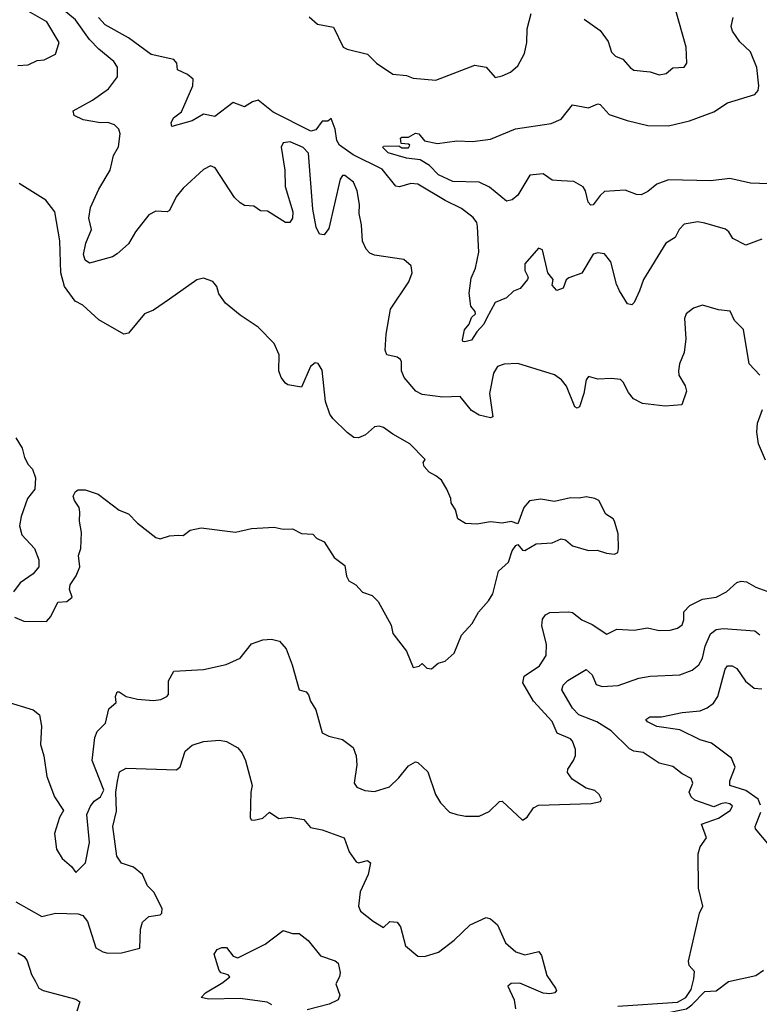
# Model space of a CAD drawing. Extents: x 1443846 to 1577407, y 839182 to 927291.
# Tile 93 of 256: x 1508488 to 1511734, y 866425 to 870746. Entities that reach past the tile are written whole.
import ezdxf

# ---------------------------------------------------------------- set-up
doc = ezdxf.new("R2010")
doc.units = 0

msp = doc.modelspace()

# ---------------------------------------------------------------- linework, layer by layer
at = {"layer": '0CON20XD'}
for points in [[(1510965, 870748.1), (1511035, 870698.8), (1511070.3, 870650.3), (1511085, 870602.5), (1511102.5, 870585), (1511135, 870572), (1511166.7, 870535), (1511184.1, 870524.1), (1511255, 870516.7), (1511295, 870503.8), (1511325, 870510), (1511355, 870533.8), (1511405, 870536.7), (1511416, 870555), (1511413.8, 870625), (1511332.3, 870912.3)], [(1508480, 870545), (1508525, 870548), (1508564.1, 870565.9), (1508595, 870570), (1508645.6, 870594.4), (1508661.4, 870645), (1508606.6, 870736.6), (1508525, 870783.2)], [(1511736, 869185), (1511690, 869235), (1511665.3, 869385.3), (1511626, 869425), (1511606.7, 869466.7), (1511555, 869472.9), (1511485, 869492.5), (1511445, 869480), (1511412.9, 869455), (1511405.8, 869434.2), (1511411.1, 869345), (1511404.4, 869285), (1511384, 869235), (1511379.2, 869205), (1511381.4, 869185), (1511408.9, 869138.9), (1511414.4, 869115), (1511394.1, 869055.9), (1511320.8, 869049.2), (1511221.7, 869061.7), (1511181.7, 869081.7), (1511160.7, 869109.3), (1511136.9, 869155), (1511125, 869166.4), (1511085, 869171.1), (1511025, 869167.9), (1510985, 869179.2), (1510974.4, 869165.6), (1510964.6, 869105), (1510945, 869046.7), (1510935, 869041.2), (1510925, 869046.7), (1510887.8, 869137.8), (1510865.4, 869165.4), (1510835, 869186.9), (1510675, 869236.7), (1510615, 869234.3), (1510585, 869224), (1510568.1, 869195), (1510550.5, 869105), (1510565, 869002.5), (1510555, 868998.8), (1510505, 869009.5), (1510470.6, 869030.6), (1510421.5, 869091.5), (1510345, 869088.4), (1510255, 869101.2), (1510226.4, 869115), (1510176, 869175), (1510164.1, 869205), (1510164.3, 869244.3), (1510158.8, 869255), (1510144.4, 869264.4), (1510098.8, 869275), (1510092, 869295), (1510095.8, 869365.8), (1510115.6, 869475), (1510196, 869595), (1510210, 869635), (1510205.9, 869665.9), (1510173.9, 869693.9), (1510045, 869712.5), (1510025, 869721.2), (1510008.3, 869738.3), (1509993.1, 869773.1), (1509988.6, 869845), (1509977.5, 869895), (1509980, 869935), (1509969.4, 869995), (1509952.4, 870032.4), (1509915, 870062.5), (1509905, 870062.5), (1509895, 870045.8), (1509845, 869828.8), (1509825, 869801.2), (1509804.3, 869804.3), (1509788.5, 869835), (1509774.1, 869914.1), (1509755, 870159.4), (1509731.9, 870185), (1509675, 870209.1), (1509644.4, 870205.6), (1509635.9, 870185.9), (1509651.1, 870085), (1509653.8, 870013.8), (1509687.1, 869902.9), (1509686, 869875), (1509673.9, 869856.1), (1509655, 869856.2), (1509575, 869906), (1509545, 869906.7), (1509515, 869926.7), (1509475, 869930), (1509455, 869942), (1509430.8, 869965), (1509346.2, 870095), (1509325, 870103.8), (1509295, 870088.8), (1509205, 870006.2), (1509175, 869968), (1509145, 869908), (1509135, 869902), (1509085, 869905.6), (1509055, 869888.6), (1508995.5, 869815), (1508965, 869761.9), (1508915, 869717.5), (1508895, 869704.2), (1508795, 869677.8), (1508775, 869690), (1508767.3, 869715), (1508778.2, 869765), (1508803.3, 869825), (1508790.8, 869875), (1508798.8, 869921.2), (1508835, 870002.5), (1508884.4, 870085), (1508900.3, 870149.7), (1508922.3, 870187.7), (1508928.8, 870245), (1508923.3, 870265), (1508903.9, 870283.9), (1508875, 870294), (1508843, 870293), (1508765.9, 870305.9), (1508727.5, 870325), (1508723.3, 870345), (1508807.9, 870392.1), (1508877.3, 870442.7), (1508917.8, 870495), (1508917.9, 870537.9), (1508901.4, 870561.4), (1508835, 870616.2), (1508795, 870658.5), (1508733.4, 870745), (1508675, 870792.6)], [(1511745, 869782.5), (1511675, 869756), (1511618, 869785), (1511600, 869815), (1511585.6, 869825.6), (1511495, 869852.2), (1511465, 869858.5), (1511405, 869848.6), (1511382.9, 869825), (1511365, 869790), (1511324, 869765), (1511225.5, 869605), (1511208.6, 869555), (1511185, 869503.8), (1511175, 869494.2), (1511155, 869498.8), (1511120.5, 869555), (1511107.1, 869585), (1511082.8, 869682.8), (1511055, 869718), (1511025, 869722.9), (1511005, 869717.1), (1510955, 869633.5), (1510897.7, 869612.3), (1510886.4, 869603.6), (1510873, 869567), (1510845, 869557.5), (1510825, 869580), (1510830, 869605), (1510806, 869635), (1510782.5, 869735), (1510765, 869743.3), (1510705.5, 869674.5), (1510704.5, 869645), (1510720, 869615), (1510717.5, 869605), (1510684.4, 869565.6), (1510655, 869554.2), (1510625, 869524.3), (1510575, 869504.2), (1510536.6, 869435), (1510525, 869409.5), (1510493.9, 869376.1), (1510470.6, 869339.4), (1510441.3, 869331.3), (1510433.2, 869333.2), (1510430.9, 869340.9), (1510440, 869385), (1510460.6, 869409.4), (1510471.5, 869438.5), (1510488.2, 869455), (1510487.8, 869465), (1510468.5, 869488.5), (1510460.5, 869545), (1510469.3, 869610.7), (1510488.9, 869655), (1510503.1, 869725), (1510497.9, 869837.9), (1510493.8, 869855), (1510477.7, 869877.7), (1510427.5, 869917.5), (1510355, 869951.6), (1510235, 870023.1), (1510205, 870027.4), (1510155, 870012.3), (1510139.2, 870015), (1510079, 870089), (1509952, 870152), (1509891.3, 870195), (1509879.8, 870215), (1509871.9, 870265), (1509855, 870312.5), (1509840, 870300), (1509815, 870300.8), (1509787.5, 870262.5), (1509765.7, 870255.7), (1509600.1, 870340.1), (1509535, 870392), (1509510, 870385), (1509475, 870363.8), (1509425, 870381.9), (1509345, 870320.3), (1509295, 870331.2), (1509245, 870301.5), (1509155, 870277.5), (1509152.3, 870292.3), (1509162.9, 870315), (1509198.3, 870341.7), (1509248, 870455), (1509250, 870485), (1509225, 870504.3), (1509180, 870525), (1509178.1, 870555), (1509165, 870571.1), (1509065, 870592.4), (1508965, 870666), (1508862.4, 870722.4), (1508834, 870755)], [(1509758, 870758), (1509795, 870726.2), (1509865, 870712.5), (1509908, 870625), (1509925, 870615.8), (1510015, 870594), (1510054.4, 870554.4), (1510125, 870506), (1510185, 870500.8), (1510215, 870488.6), (1510315, 870480), (1510485, 870546.2), (1510535, 870536.7), (1510575, 870492.5), (1510605, 870498.8), (1510642.5, 870515), (1510675, 870543.3), (1510702.9, 870597.1), (1510714.5, 870645.5), (1510715.5, 870705), (1510732.8, 870772.8)], [(1511774.6, 870025.4), (1511695, 870027.5), (1511605, 870048.1), (1511521.3, 870038.7), (1511335, 870042.2), (1511285, 870023.1), (1511245, 869991.4), (1511215, 869976.7), (1511195, 869977.8), (1511145, 869997.5), (1511055, 869991.5), (1511035, 869974.4), (1511005, 869933.3), (1510995, 869931.4), (1510982.5, 869945), (1510971.4, 869995), (1510961.7, 870011.7), (1510920, 870035), (1510865, 870038.7), (1510825, 870040.9), (1510785, 870069.3), (1510726.7, 870063.3), (1510675, 869975.8), (1510650, 869955), (1510625, 869948.8), (1510550.3, 870010.3), (1510505, 870032.9), (1510388.8, 870035), (1510326.7, 870065), (1510287.1, 870105), (1510245, 870130.9), (1510185, 870137.8), (1510105, 870161.1), (1510081.2, 870185), (1510085, 870190), (1510151.7, 870191.7), (1510165, 870182.5), (1510195, 870183.3), (1510200, 870195), (1510195, 870200), (1510161.7, 870201.7), (1510160, 870225), (1510165, 870230), (1510195, 870230), (1510225, 870247.5), (1510240, 870245), (1510264.1, 870214.1), (1510321.7, 870201.7), (1510405.9, 870214.1), (1510475, 870210.6), (1510555, 870221.9), (1510663.7, 870266.3), (1510820.2, 870289.8), (1510865, 870309.4), (1510915, 870371.2), (1510985, 870358.9), (1511025, 870376.4), (1511035, 870372.7), (1511075, 870329.6), (1511153.7, 870303.7), (1511245, 870281.2), (1511335, 870279.2), (1511428, 870302), (1511535, 870341.2), (1511595, 870380), (1511715, 870416.9), (1511728.5, 870435), (1511731.8, 870455), (1511722.9, 870535), (1511695.5, 870605), (1511648.3, 870648.3), (1511616.9, 870695), (1511611.4, 870715), (1511620, 870755)], [(1508465, 868124), (1508505.9, 868105.9), (1508605.7, 868104.3), (1508625, 868126.2), (1508655, 868190), (1508695, 868192.5), (1508718, 868212), (1508706.2, 868245), (1508708.8, 868265), (1508735.6, 868304.4), (1508751.9, 868345), (1508745.9, 868394.1), (1508755.7, 868425), (1508759.5, 868495), (1508750.6, 868545), (1508751.9, 868585), (1508748.6, 868605), (1508728, 868635), (1508722, 868655), (1508733.3, 868675), (1508745, 868682.5), (1508775, 868682.5), (1508832.7, 868662.7), (1508925, 868592.5), (1508965, 868577.5), (1509005, 868536.7), (1509085, 868473.8), (1509105, 868468), (1509145, 868480.8), (1509185, 868483.8), (1509205, 868482.5), (1509236.2, 868505), (1509285, 868515.9), (1509435, 868496.9), (1509505, 868512.9), (1509605, 868518.5), (1509645, 868510), (1509685, 868510.6), (1509725, 868491.2), (1509775, 868487.5), (1509790.8, 868470.8), (1509823.9, 868453.9), (1509868.8, 868385), (1509915, 868350), (1509923, 868303), (1509933, 868283), (1509963.3, 868265), (1509993, 868233), (1510035, 868218.8), (1510061.7, 868191.7), (1510117.9, 868087.9), (1510125, 868052.5), (1510186.2, 867975), (1510215, 867903.3), (1510241.7, 867908.3), (1510255, 867920), (1510275, 867900), (1510295, 867896.7), (1510325, 867922.5), (1510355, 867930), (1510394.2, 867965.8), (1510426.7, 868045), (1510474.3, 868095.7), (1510501.2, 868145), (1510546.2, 868195), (1510564.3, 868225.7), (1510588.8, 868325), (1510633.8, 868365), (1510650, 868415), (1510665, 868437.5), (1510675, 868442.5), (1510695, 868417.5), (1510705, 868416.7), (1510754.2, 868445.8), (1510825, 868450), (1510865, 868467.5), (1510882.9, 868462.9), (1510915, 868436.2), (1510985, 868416.7), (1511023, 868417), (1511063.9, 868403.9), (1511099.3, 868400.7), (1511113, 868407), (1511116.2, 868425), (1511115, 868490), (1511098.8, 868545), (1511092.5, 868555), (1511060, 868575), (1511030, 868635), (1511012.5, 868645), (1510975, 868652), (1510944.1, 868645.9), (1510905, 868647.5), (1510835, 868631.2), (1510775, 868640.8), (1510725, 868634.3), (1510700, 868605), (1510675, 868532.5), (1510645, 868543.8), (1510605, 868535.8), (1510555, 868542), (1510495, 868531.4), (1510445, 868534.3), (1510411.2, 868555), (1510401.2, 868595), (1510381.2, 868625), (1510380, 868645), (1510363.3, 868685), (1510338.8, 868725), (1510314.4, 868744.4), (1510285, 868760), (1510262.5, 868785), (1510258.3, 868801.7), (1510267.5, 868815), (1510200, 868885), (1510125, 868926), (1510085, 868956.2), (1510065, 868962), (1510045, 868958.8), (1510005, 868923.8), (1509975, 868910), (1509955, 868912), (1509925, 868933.8), (1509862, 868995), (1509849.4, 869015), (1509830.1, 869070.1), (1509815, 869207.5), (1509797.5, 869237.5), (1509785, 869240), (1509765, 869223.3), (1509725, 869132.5), (1509665, 869143.3), (1509655, 869150), (1509636.2, 869175), (1509626, 869205), (1509626.2, 869275), (1509604.3, 869324.3), (1509535, 869396.7), (1509455, 869448.8), (1509391.4, 869501.4), (1509362.3, 869542.3), (1509353.3, 869575), (1509335, 869596.2), (1509295, 869611.2), (1509265, 869603.8), (1509145, 869518.8), (1509075, 869471.2), (1509035, 869454.2), (1508965, 869370), (1508945, 869366), (1508835, 869428.6), (1508765, 869492.5), (1508730.7, 869510.7), (1508685, 869574.4), (1508668.9, 869635), (1508663.9, 869775), (1508642.7, 869902.7), (1508603, 869953), (1508485, 870026.2)], [(1511761.9, 868811.9), (1511730.5, 868885), (1511723.8, 868935), (1511726.5, 868975), (1511748.5, 869035)], [(1508471.2, 868911.2), (1508499.2, 868865), (1508509.2, 868825), (1508525, 868793.3), (1508543.8, 868773.8), (1508556.7, 868735), (1508553.8, 868685), (1508522, 868645), (1508494.2, 868565), (1508487.5, 868525), (1508498, 868485), (1508552.9, 868425), (1508572, 868375), (1508571.2, 868345), (1508546.8, 868313.2), (1508490, 868275), (1508460, 868235)], [(1508815, 867315.7), (1508842, 867335), (1508856.5, 867365), (1508806.7, 867495), (1508817.5, 867595), (1508827.4, 867622.6), (1508865, 867658.6), (1508878.7, 867721.3), (1508910.7, 867749.3), (1508908.8, 867775), (1508915, 867796.7), (1508925, 867796.2), (1508955, 867776.2), (1509004.5, 867764.5), (1509075, 867758.6), (1509107.4, 867762.6), (1509134.2, 867775), (1509140.6, 867785), (1509141.4, 867845), (1509165, 867886.7), (1509295, 867894.5), (1509394.1, 867915.9), (1509455, 867944), (1509505, 868006.7), (1509555, 868024.6), (1509592.7, 868027.3), (1509627.8, 868017.8), (1509656.9, 867985), (1509683.6, 867915), (1509714, 867805), (1509745, 867796.7), (1509755, 867783.3), (1509764.6, 867754.6), (1509787.6, 867717.6), (1509815, 867616.2), (1509845, 867600.8), (1509905, 867587.5), (1509952.1, 867552.1), (1509964.4, 867515), (1509967.7, 867475), (1509956, 867395), (1509968.1, 867378.1), (1510002.4, 867362.4), (1510045, 867358), (1510110.8, 867379.2), (1510152.1, 867417.9), (1510195, 867471.2), (1510225, 867488.8), (1510235, 867486.2), (1510280, 867445), (1510312.5, 867345), (1510335, 867308.8), (1510375, 867267.5), (1510407, 867257), (1510445, 867250), (1510505, 867250.8), (1510548.9, 867271.1), (1510593.8, 867315), (1510605, 867315.8), (1510695, 867233.3), (1510715, 867246.2), (1510742.4, 867287.6), (1510765, 867298.8), (1510996.6, 867306.6), (1511037.5, 867315), (1511041.1, 867325), (1511031.5, 867345), (1511012.4, 867362.4), (1510973.9, 867373.9), (1510913.1, 867413.1), (1510891.7, 867441.7), (1510893.2, 867456.8), (1510919.4, 867495), (1510927.3, 867517.3), (1510927.6, 867542.4), (1510915, 867580), (1510905, 867590), (1510846.7, 867615), (1510825.4, 867665.4), (1510743.3, 867755), (1510695.6, 867835), (1510701.9, 867865), (1510769.2, 867910.8), (1510798.5, 867955), (1510800, 868005), (1510779.6, 868085), (1510782.2, 868115), (1510796.3, 868133.7), (1510815.5, 868144.5), (1510897.6, 868147.6), (1510915, 868144.3), (1510955, 868112.2), (1511001, 868091), (1511065, 868049.1), (1511108.8, 868071.2), (1511185, 868066.9), (1511243.8, 868076.2), (1511295, 868065.4), (1511343, 868067), (1511375, 868075.5), (1511395, 868090.6), (1511402.4, 868112.4), (1511403.4, 868146.6), (1511430, 868175), (1511485, 868202.3), (1511545, 868211.5), (1511590, 868235), (1511635, 868275.7), (1511655, 868281.9), (1511678.7, 868278.7), (1511718.8, 868255), (1511767.1, 868237.1)], [(1511113.1, 866416.9), (1511375, 866434.2), (1511412.2, 866455), (1511435, 866490.4), (1511447.1, 866537.1), (1511449.1, 866569.1), (1511426.7, 866595), (1511423.6, 866613.6), (1511471.2, 866825), (1511486.2, 866855), (1511468, 866935), (1511466, 867085), (1511474.4, 867115.6), (1511502, 867155), (1511481.2, 867215), (1511555, 867242), (1511605.6, 867275), (1511616, 867295), (1511604.6, 867304.6), (1511585, 867308.9), (1511565, 867303.9), (1511535, 867291.9), (1511451.1, 867321.1), (1511435.6, 867335), (1511426.8, 867355), (1511442.7, 867395), (1511435.7, 867415), (1511395, 867436), (1511355, 867468.8), (1511295, 867483.3), (1511225, 867529.2), (1511183.3, 867535), (1511165, 867546.2), (1511084.3, 867625), (1511020.9, 867665), (1510942.8, 867695), (1510914.3, 867725), (1510867.7, 867805), (1510872.9, 867825), (1510894.5, 867845.5), (1510975, 867894.2), (1511000.4, 867870.4), (1511018.3, 867828.3), (1511045, 867818.8), (1511115, 867823.6), (1511205, 867855.5), (1511255, 867864.5), (1511385, 867870), (1511439.1, 867890.9), (1511468.1, 867915), (1511485, 867943.8), (1511496.1, 867996.1), (1511519.6, 868050.4), (1511545, 868070), (1511575.9, 868074.1), (1511715, 868063.4), (1511736.5, 868046.5)], [(1511739.2, 867299.2), (1511728.8, 867325), (1511675, 867362.6), (1511605.4, 867385.4), (1511605.4, 867405), (1511627.7, 867465), (1511611.5, 867505), (1511525, 867571.3), (1511475, 867585.2), (1511385, 867629.8), (1511285, 867644.4), (1511243.1, 867665), (1511235.8, 867675), (1511253.8, 867686.2), (1511305, 867686.2), (1511395, 867704.6), (1511475, 867712.2), (1511504.8, 867725.2), (1511533.3, 867746.7), (1511552.7, 867775), (1511584.3, 867895.7), (1511595, 867910), (1511615, 867909.6), (1511635, 867898.9), (1511673, 867843), (1511712.3, 867812.3), (1511745, 867809.1)], [(1508423.3, 867755), (1508547.3, 867717.3), (1508575.3, 867695), (1508583.1, 867645), (1508579.5, 867565), (1508594.4, 867515), (1508607.5, 867425), (1508640, 867335), (1508680, 867275), (1508663.3, 867245), (1508640, 867175), (1508648.8, 867105), (1508674.2, 867064.2), (1508715, 867030), (1508735, 867002.5), (1508776.2, 867045), (1508794.2, 867135), (1508782.3, 867257.7), (1508798.1, 867295), (1508815, 867315.7)], [(1508470.8, 866875), (1508585, 866809.4), (1508644.8, 866825.2), (1508745, 866822), (1508764.6, 866815), (1508785, 866788.2), (1508821.9, 866671.9), (1508852.2, 866655), (1508875, 866649.4), (1508935, 866650.3), (1509015, 866671.2), (1509018.6, 866755), (1509026.2, 866785), (1509055, 866810.6), (1509105, 866818.1), (1509112.4, 866825), (1509113.3, 866845), (1509076.4, 866916.4), (1509048.6, 866945), (1509026.8, 866995), (1508986.9, 867026.9), (1508934.3, 867044.3), (1508914.5, 867074.5), (1508897.1, 867205), (1508912.1, 867272.1), (1508910.5, 867355), (1508916.7, 867403.3), (1508926.4, 867445), (1508955, 867460.4), (1509176.7, 867453.3), (1509192.7, 867467.3), (1509214.9, 867535.1), (1509245, 867562.5), (1509295, 867578.6), (1509365, 867583.3), (1509395, 867577.5), (1509445, 867550.8), (1509465, 867526.9), (1509479.4, 867495), (1509508.5, 867385), (1509502.5, 867355), (1509500, 867245), (1509504.4, 867235), (1509517.7, 867232.3), (1509555, 867241.2), (1509585, 867267.5), (1509625, 867240), (1509673.6, 867246.4), (1509735, 867236), (1509765, 867200), (1509815, 867190), (1509912.5, 867155), (1509934.1, 867094.1), (1509965, 867050), (1509975, 867045.6), (1510015, 867055.8), (1510027.5, 867045), (1510017.8, 866995), (1509982.1, 866917.9), (1509975.5, 866855.5), (1509983.3, 866833.3), (1510039.1, 866789.1), (1510085, 866762.5), (1510112.4, 866787.6), (1510145.4, 866785), (1510158.9, 866765), (1510181.7, 866681.7), (1510235, 866636), (1510265, 866634.4), (1510325.7, 866654.3), (1510394.3, 866705.7), (1510465, 866773.8), (1510535, 866806), (1510555, 866800), (1510585, 866773.3), (1510620.8, 866695), (1510666.2, 866655), (1510705, 866641.5), (1510766.9, 866656.9), (1510778.5, 866638.5), (1510801.7, 866551.7), (1510840, 866495), (1510843.8, 866485), (1510836.7, 866475), (1510815, 866470.4), (1510785, 866474.2), (1510682.8, 866517.2), (1510645, 866516.2), (1510630, 866505), (1510658.8, 866445), (1510663.8, 866405)], [(1511771, 867131), (1511717.9, 867195), (1511715.4, 867205), (1511741.5, 867268.5)], [(1509595, 866423.2), (1509574.8, 866434.8), (1509455, 866449.8), (1509316.9, 866446.9), (1509285, 866454.4), (1509303.1, 866475), (1509379.8, 866520.2), (1509410, 866545), (1509403.6, 866553.6), (1509372.9, 866562.9), (1509363.1, 866573.1), (1509342.1, 866645), (1509354.3, 866665.7), (1509375, 866674.5), (1509395, 866673.9), (1509425, 866636.2), (1509445, 866628.8), (1509565, 866689.4), (1509645, 866748), (1509685, 866736.2), (1509715, 866736.2), (1509753.5, 866705), (1509807.9, 866637.9), (1509873.3, 866615), (1509886.2, 866605), (1509893.9, 866563.9), (1509892, 866545), (1509876, 866515), (1509892.5, 866465), (1509886, 866445), (1509846, 866425), (1509749.3, 866400.7)], [(1508480.1, 866650.1), (1508508.1, 866635), (1508521.4, 866615), (1508539.2, 866555), (1508556.7, 866525), (1508572, 866495), (1508591.2, 866485), (1508735, 866447.1), (1508752, 866435), (1508738.8, 866395)], [(1511755, 866068.9), (1511655, 866099.5), (1511613.8, 866125), (1511565, 866136.6), (1511402.9, 866157.1), (1511166.7, 866195), (1511157.5, 866205), (1511186.7, 866235), (1511172.5, 866265), (1511183.3, 866305), (1511175, 866322.5), (1511153.8, 866335), (1511163.3, 866345), (1511268.3, 866361.7), (1511314.4, 866385), (1511414.5, 866405.5), (1511438.2, 866421.8), (1511495, 866481.2), (1511545, 866484.4), (1511598.8, 866525), (1511718.5, 866551.5), (1511752.9, 866575)]]:
    msp.add_lwpolyline(points, dxfattribs=at)

doc.saveas('drawing.dxf')
